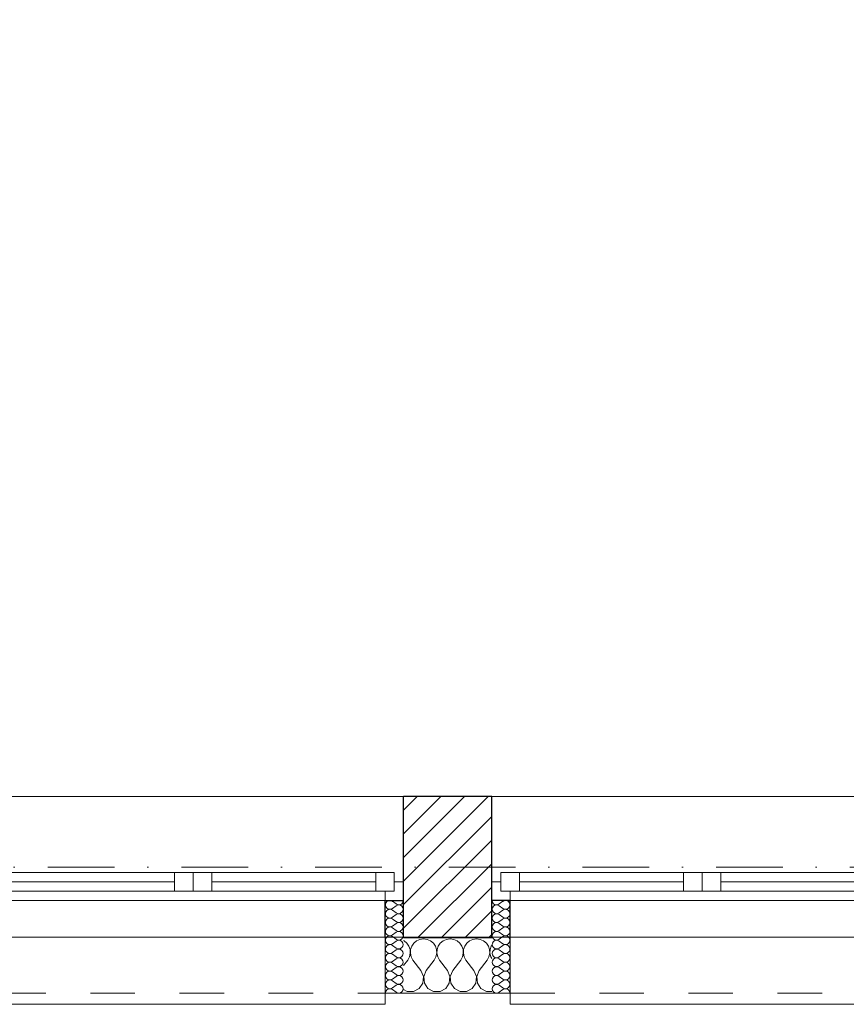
# Model space of a CAD drawing. Header units: millimetres. Extents: x 172139 to 266886, y 95607 to 138225.
# Tile 54 of 71: x 213483 to 215710, y 106825 to 109479. Entities that reach past the tile are written whole.
import ezdxf

# ---------------------------------------------------------------- set-up
doc = ezdxf.new("R2010")
doc.units = ezdxf.units.MM
doc.header["$MEASUREMENT"] = 0
doc.linetypes.add('Kropki i Kreski', pattern=[360, 180, -90, 0, -90])
doc.linetypes.add('Przerywana', pattern=[240, 120, -120])
for name, color, linetype in [('Konstrukcja - Siatki mod', 7, 'Continuous'), ('KR_INW', 7, 'Continuous'), ('NAPIS_SODON', 7, 'Continuous'), ('Okna ArchiCADa', 7, 'Continuous')]:
    doc.layers.add(name, color=color, linetype=linetype)
doc.layers.add('Konstrukcja - Siatki mod_Nr_pióra__48', color=7, linetype='Continuous', lineweight=15, true_color=0xa80f02)
doc.layers.add('KR_INW_Nr_pióra__102', color=7, linetype='Continuous', lineweight=5, true_color=0xcccccc)
for name, color, linetype, lineweight in [('KR_INW_Nr_pióra__101', 252, 'Continuous', 5), ('KR_INW_Nr_pióra__27', 7, 'Continuous', 25), ('KR_INW_Nr_pióra__47', 7, 'Continuous', 15), ('NAPIS_SODON_Nr_pióra__1', 7, 'Continuous', 13), ('Okna ArchiCADa_Nr_pióra__1', 7, 'Continuous', 13), ('Okna ArchiCADa_Nr_pióra__27', 7, 'Continuous', 25)]:
    doc.layers.add(name, color=color, linetype=linetype, lineweight=lineweight)

# ---------------------------------------------------------------- blocks, each defined once
blk = doc.blocks.new('Strop_1', base_point=(179225, 121523.3))
at = {"layer": 'NAPIS_SODON_Nr_pióra__1', "linetype": 'Continuous', "flags": 128}
blk.add_lwpolyline([(179225, 121523.3), (179225.9, 107003.8), (250898.3, 107008.3), (250897.4, 121527.8)], close=True, dxfattribs=at)
blk = doc.blocks.new('*X161')
at = {"layer": 'KR_INW_Nr_pióra__102', "linetype": 'Continuous'}
for p, q in [((214518.8, 106996.2), (214517.5, 106996.8)), ((214526.4, 106989.9), (214518.8, 106996.2)), ((214552.7, 106996.2), (214545.1, 106989.9)), ((214561.7, 107000.2), (214552.7, 106996.2)), ((214571.4, 107001.6), (214561.7, 107000.2)), ((214581.2, 107000.2), (214571.4, 107001.6)), ((214590.2, 106996.2), (214581.2, 107000.2)), ((214597.8, 106989.9), (214590.2, 106996.2)), ((214624.1, 106996.2), (214616.5, 106989.9)), ((214633.1, 107000.2), (214624.1, 106996.2)), ((214642.9, 107001.6), (214633.1, 107000.2)), ((214652.6, 107000.2), (214642.9, 107001.6)), ((214661.6, 106996.2), (214652.6, 107000.2)), ((214669.2, 106989.9), (214661.6, 106996.2)), ((214695.5, 106996.2), (214687.9, 106989.9)), ((214704.5, 107000.2), (214695.5, 106996.2)), ((214714.3, 107001.6), (214704.5, 107000.2)), ((214724, 107000.2), (214714.3, 107001.6)), ((214733.1, 106996.2), (214724, 107000.2)), ((214740.6, 106989.9), (214733.1, 106996.2)), ((214531.9, 106981.8), (214526.4, 106989.9)), ((214535.1, 106972.5), (214531.9, 106981.8)), ((214535.6, 106962.6), (214535.1, 106972.5)), ((214536.3, 106972.5), (214535.9, 106962.6)), ((214539.5, 106981.8), (214536.3, 106972.5)), ((214545.1, 106989.9), (214539.5, 106981.8)), ((214603.4, 106981.8), (214597.8, 106989.9)), ((214606.5, 106972.5), (214603.4, 106981.8)), ((214607, 106962.6), (214606.5, 106972.5)), ((214607.8, 106972.5), (214607.3, 106962.6)), ((214610.9, 106981.8), (214607.8, 106972.5)), ((214616.5, 106989.9), (214610.9, 106981.8)), ((214674.8, 106981.8), (214669.2, 106989.9)), ((214677.9, 106972.5), (214674.8, 106981.8)), ((214678.4, 106962.6), (214677.9, 106972.5)), ((214679.2, 106972.5), (214678.7, 106962.6)), ((214682.3, 106981.8), (214679.2, 106972.5)), ((214687.9, 106989.9), (214682.3, 106981.8)), ((214746.2, 106981.8), (214740.6, 106989.9)), ((214749.4, 106972.5), (214746.2, 106981.8)), ((214749.9, 106962.6), (214749.4, 106972.5)), ((214750.6, 106972.5), (214750.1, 106962.6)), ((214753.8, 106981.8), (214750.6, 106972.5)), ((214755.1, 106983.7), (214753.8, 106981.8)), ((214517.5, 106929.7), (214528.6, 106944.4)), ((214528.6, 106944.4), (214533.3, 106953.1)), ((214533.3, 106953.1), (214535.6, 106962.6)), ((214535.9, 106962.6), (214538.1, 106953.1)), ((214538.1, 106953.1), (214542.9, 106944.4)), ((214564.3, 106915.9), (214542.9, 106944.4)), ((214578.6, 106915.9), (214600, 106944.4)), ((214600, 106944.4), (214604.8, 106953.1)), ((214604.8, 106953.1), (214607, 106962.6)), ((214607.3, 106962.6), (214609.5, 106953.1)), ((214609.5, 106953.1), (214614.3, 106944.4)), ((214635.7, 106915.9), (214614.3, 106944.4)), ((214650, 106915.9), (214671.4, 106944.4)), ((214671.4, 106944.4), (214676.2, 106953.1)), ((214676.2, 106953.1), (214678.4, 106962.6)), ((214678.7, 106962.6), (214680.9, 106953.1)), ((214680.9, 106953.1), (214685.7, 106944.4)), ((214707.1, 106915.9), (214685.7, 106944.4)), ((214721.4, 106915.9), (214742.9, 106944.4)), ((214742.9, 106944.4), (214747.6, 106953.1)), ((214747.6, 106953.1), (214749.9, 106962.6)), ((214750.1, 106962.6), (214752.4, 106953.1)), ((214752.4, 106953.1), (214755.1, 106948.2)), ((214571, 106899.8), (214564.3, 106915.9)), ((214578.6, 106915.9), (214571.8, 106899.8)), ((214642.4, 106899.8), (214635.7, 106915.9)), ((214650, 106915.9), (214643.3, 106899.8)), ((214713.9, 106899.8), (214707.1, 106915.9)), ((214721.4, 106915.9), (214714.7, 106899.8)), ((214569.4, 106882.5), (214571, 106899.8)), ((214571.8, 106899.8), (214573.5, 106882.5)), ((214640.8, 106882.5), (214642.4, 106899.8)), ((214643.3, 106899.8), (214644.9, 106882.5)), ((214712.2, 106882.5), (214713.9, 106899.8)), ((214714.7, 106899.8), (214716.3, 106882.5)), ((214517.5, 106864.9), (214527, 106859.8)), ((214544.4, 106859.8), (214559.7, 106868)), ((214559.7, 106868), (214569.4, 106882.5)), ((214573.5, 106882.5), (214583.1, 106868)), ((214583.1, 106868), (214598.4, 106859.8)), ((214615.8, 106859.8), (214631.2, 106868)), ((214631.2, 106868), (214640.8, 106882.5)), ((214644.9, 106882.5), (214654.5, 106868)), ((214654.5, 106868), (214669.9, 106859.8)), ((214687.3, 106859.8), (214702.6, 106868)), ((214702.6, 106868), (214712.2, 106882.5)), ((214716.3, 106882.5), (214726, 106868)), ((214726, 106868), (214741.3, 106859.8)), ((214527, 106859.8), (214544.4, 106859.8)), ((214598.4, 106859.8), (214615.8, 106859.8)), ((214669.9, 106859.8), (214687.3, 106859.8)), ((214741.3, 106859.8), (214755.1, 106859.8))]:
    blk.add_line(p, q, dxfattribs=at)
blk = doc.blocks.new('*X200')
at = {"layer": 'KR_INW_Nr_pióra__102', "linetype": 'Continuous'}
for p, q in [((214497.3, 107095.6), (214487.7, 107102.8)), ((214497.3, 107090.9), (214487.7, 107083.7)), ((214497.3, 107071.8), (214487.7, 107079)), ((214497.3, 107067), (214487.7, 107059.9)), ((214497.3, 107048), (214487.7, 107055.1)), ((214497.3, 107043.2), (214487.7, 107036.1)), ((214497.3, 107024.2), (214487.7, 107031.3)), ((214497.3, 107019.4), (214487.7, 107012.3)), ((214497.3, 107000.4), (214487.7, 107007.5)), ((214497.3, 106995.6), (214487.7, 106988.5)), ((214497.3, 106976.6), (214487.7, 106983.7)), ((214497.3, 106971.8), (214487.7, 106964.7)), ((214497.3, 106952.8), (214487.7, 106959.9)), ((214497.3, 106948), (214487.7, 106940.9)), ((214497.3, 106929), (214487.7, 106936.1)), ((214497.3, 106924.2), (214487.7, 106917)), ((214497.3, 106905.1), (214487.7, 106912.3)), ((214497.3, 106900.4), (214487.7, 106893.2)), ((214497.3, 106881.3), (214487.7, 106888.5)), ((214497.3, 106876.6), (214487.7, 106869.4)), ((214497.3, 106857.5), (214487.7, 106864.7))]:
    blk.add_line(p, q, dxfattribs=at)
for centre, start, end in [((214480.6, 107093.2), 53.1301, 180), ((214504.4, 107105.1), 233.1301, 0), ((214480.6, 107093.2), 180, 306.8699), ((214480.6, 107069.4), 53.1301, 180), ((214504.4, 107081.3), 233.1301, 126.8699), ((214480.6, 107069.4), 180, 306.8699), ((214480.6, 107045.6), 53.1301, 180), ((214504.4, 107057.5), 233.1301, 126.8699), ((214480.6, 107045.6), 180, 306.8699), ((214480.6, 107021.8), 53.1301, 180), ((214480.6, 107021.8), 180, 306.8699), ((214504.4, 107033.7), 233.1301, 126.8699), ((214504.4, 107009.9), 233.1301, 126.8699), ((214480.6, 106998), 53.1301, 180), ((214480.6, 106998), 180, 306.8699), ((214504.4, 106986.1), 233.1301, 126.8699), ((214480.6, 106974.2), 53.1301, 180), ((214480.6, 106974.2), 180, 306.8699), ((214504.4, 106962.3), 233.1301, 126.8699), ((214480.6, 106950.4), 53.1301, 180), ((214480.6, 106950.4), 180, 306.8699), ((214504.4, 106938.5), 233.1301, 126.8699), ((214480.6, 106926.6), 53.1301, 180), ((214480.6, 106926.6), 180, 306.8699), ((214480.6, 106902.8), 53.1301, 180), ((214504.4, 106914.7), 233.1301, 126.8699), ((214480.6, 106902.8), 180, 306.8699), ((214480.6, 106879), 53.1301, 180), ((214504.4, 106890.9), 233.1301, 126.8699), ((214480.6, 106879), 180, 306.8699), ((214480.6, 106855.1), 53.1301, 180), ((214504.4, 106867), 233.1301, 126.8699)]:
    blk.add_arc(centre, 11.9, start, end, dxfattribs=at)
blk = doc.blocks.new('*X201')
at = {"layer": 'KR_INW_Nr_pióra__102', "linetype": 'Continuous'}
for p, q in [((214775.3, 107095.6), (214784.8, 107102.8)), ((214775.3, 107090.9), (214784.8, 107083.7)), ((214775.3, 107071.8), (214784.8, 107079)), ((214775.3, 107067), (214784.8, 107059.9)), ((214775.3, 107048), (214784.8, 107055.1)), ((214775.3, 107043.2), (214784.8, 107036.1)), ((214775.3, 107024.2), (214784.8, 107031.3)), ((214775.3, 107019.4), (214784.8, 107012.3)), ((214775.3, 107000.4), (214784.8, 107007.5)), ((214775.3, 106995.6), (214784.8, 106988.5)), ((214775.3, 106976.6), (214784.8, 106983.7)), ((214775.3, 106971.8), (214784.8, 106964.7)), ((214775.3, 106952.8), (214784.8, 106959.9)), ((214775.3, 106948), (214784.8, 106940.9)), ((214775.3, 106929), (214784.8, 106936.1)), ((214775.3, 106924.2), (214784.8, 106917)), ((214775.3, 106905.1), (214784.8, 106912.3)), ((214775.3, 106900.4), (214784.8, 106893.2)), ((214775.3, 106881.3), (214784.8, 106888.5)), ((214775.3, 106876.6), (214784.8, 106869.4)), ((214775.3, 106857.5), (214784.8, 106864.7))]:
    blk.add_line(p, q, dxfattribs=at)
for centre, start, end in [((214768.2, 107105.1), 180, 306.8699), ((214792, 107093.2), 0, 126.8699), ((214768.2, 107081.3), 53.1301, 306.8699), ((214792, 107093.2), 233.1301, 0), ((214792, 107069.4), 0, 126.8699), ((214768.2, 107057.5), 53.1301, 306.8699), ((214792, 107069.4), 233.1301, 0), ((214792, 107045.6), 0, 126.8699), ((214768.2, 107033.7), 53.1301, 306.8699), ((214768.2, 107009.9), 53.1301, 306.8699), ((214792, 107045.6), 233.1301, 0), ((214792, 107021.8), 0, 126.8699), ((214792, 107021.8), 233.1301, 0), ((214768.2, 106986.1), 53.1301, 306.8699), ((214792, 106998), 0, 126.8699), ((214792, 106998), 233.1301, 0), ((214768.2, 106962.3), 53.1301, 306.8699), ((214792, 106974.2), 0, 126.8699), ((214792, 106974.2), 233.1301, 0), ((214768.2, 106938.5), 53.1301, 306.8699), ((214792, 106950.4), 0, 126.8699), ((214792, 106950.4), 233.1301, 0), ((214768.2, 106914.7), 53.1301, 306.8699), ((214792, 106926.6), 0, 126.8699), ((214792, 106926.6), 233.1301, 0), ((214792, 106902.8), 0, 126.8699), ((214768.2, 106890.9), 53.1301, 306.8699), ((214792, 106902.8), 233.1301, 0), ((214792, 106879), 0, 126.8699), ((214768.2, 106867), 53.1301, 306.8699), ((214792, 106879), 233.1301, 0), ((214792, 106855.1), 0, 126.8699)]:
    blk.add_arc(centre, 11.9, start, end, dxfattribs=at)
blk = doc.blocks.new('Okno dwuskrzydłowe 19_5')
at = {"layer": 'Okna ArchiCADa_Nr_pióra__1', "linetype": 'Continuous'}
for p, q in [((-566.8, 230), (566.8, 230)), ((-566.8, 0), (-541.8, 0)), ((-541.8, 25), (-491.8, 25)), ((-541.8, -25), (-541.8, 25)), ((-541.8, 0), (-541.8, -25)), ((-491.8, 25), (-50, 25)), ((-491.8, 25), (-491.8, -25)), ((-491.8, 25), (-50, 25)), ((-491.8, 0), (-50, 0)), ((-50, -25), (-50, 25)), ((-50, 25), (0, 25)), ((0, 25), (0, -25)), ((0, 25), (50, 25)), ((0, -25), (0, 25)), ((50, 25), (491.8, 25)), ((50, 25), (50, -25)), ((50, 25), (491.8, 25)), ((50, 0), (491.8, 0)), ((491.8, -25), (491.8, 25)), ((491.8, 25), (541.8, 25)), ((541.8, 25), (541.8, -25)), ((541.8, -25), (541.8, 0)), ((541.8, 0), (566.8, 0)), ((-541.8, -25), (-516.8, -25)), ((-491.8, -25), (-541.8, -25)), ((-516.8, -25), (-516.8, -50)), ((-50, -25), (-491.8, -25)), ((0, -25), (-50, -25)), ((50, -25), (0, -25)), ((491.8, -25), (50, -25)), ((541.8, -25), (491.8, -25)), ((516.8, -50), (516.8, -25)), ((516.8, -25), (541.8, -25)), ((-516.8, -50), (-566.8, -50)), ((0, -50), (-516.8, -50)), ((516.8, -50), (0, -50)), ((566.8, -50), (516.8, -50)), ((-516.8, -300), (-516.8, -330)), ((516.8, -330), (516.8, -300)), ((-516.8, -330), (516.8, -330))]:
    blk.add_line(p, q, dxfattribs=at)
at = {"layer": 'Okna ArchiCADa_Nr_pióra__1', "linetype": 'Przerywana'}
blk.add_line((-516.8, -300), (516.8, -300), dxfattribs=at)
at = {"layer": 'Okna ArchiCADa_Nr_pióra__27', "linetype": 'Continuous'}
for p, q in [((-566.8, -50), (-566.8, 0)), ((566.8, -50), (566.8, 0)), ((-516.8, -50), (-566.8, -50)), ((516.8, -50), (566.8, -50))]:
    blk.add_line(p, q, dxfattribs=at)
blk = doc.blocks.new('Ściana_3', base_point=(179075.1, 106855.1))
at = {"layer": 'KR_INW_Nr_pióra__101', "linetype": 'Continuous'}
h = blk.add_hatch(dxfattribs=at)
h.set_pattern_fill('Cegła_licówka', color=256, style=0, pattern_type=2)
h.set_pattern_definition([(45, (0, 0), (-31.819804, 31.819804), [])])
h.paths.add_polyline_path([(214517.5, 107105.1), (214517.5, 107005.1), (214755.1, 107005.1), (214755.1, 107105.1), (214755.1, 107155.1), (214755.1, 107385.1), (214517.5, 107385.1), (214517.5, 107155.1)])
at = {"layer": 'KR_INW_Nr_pióra__27', "linetype": 'Continuous'}
for p, q in [((214517.5, 107155.1), (214517.5, 107385.1)), ((214755.1, 107155.1), (214755.1, 107385.1)), ((214517.5, 107105.1), (214517.5, 107155.1)), ((214755.1, 107105.1), (214755.1, 107155.1)), ((214467.5, 107005.1), (214467.5, 107105.1)), ((214467.5, 107105.1), (214517.5, 107105.1)), ((214517.5, 107005.1), (214517.5, 107105.1)), ((214755.1, 107005.1), (214755.1, 107105.1)), ((214805.1, 107105.1), (214755.1, 107105.1)), ((214805.1, 107005.1), (214805.1, 107105.1)), ((214517.5, 107005.1), (214755.1, 107005.1))]:
    blk.add_line(p, q, dxfattribs=at)
at = {"layer": 'KR_INW_Nr_pióra__27', "linetype": 'Continuous', "flags": 128}
blk.add_lwpolyline([(214755.1, 107385.1), (214517.5, 107385.1)], dxfattribs=at)
at = {"layer": 'KR_INW_Nr_pióra__47', "linetype": 'Continuous'}
for p, q in [((214517.5, 107105.1), (214467.5, 107105.1)), ((214467.5, 107105.1), (214467.5, 106855.1)), ((214755.1, 107105.1), (214805.1, 107105.1)), ((214805.1, 107105.1), (214805.1, 106855.1)), ((214467.5, 106855.1), (214467.5, 107005.1)), ((214805.1, 106855.1), (214805.1, 107005.1)), ((214517.5, 106855.1), (214467.5, 106855.1)), ((214755.1, 106855.1), (214805.1, 106855.1))]:
    blk.add_line(p, q, dxfattribs=at)
at = {"layer": 'KR_INW_Nr_pióra__47', "linetype": 'Continuous', "flags": 128}
blk.add_lwpolyline([(214517.5, 106855.1), (214755.1, 106855.1)], dxfattribs=at)
at = {"layer": 'KR_INW'}
for name in ['*X200', '*X201', '*X161']:
    blk.add_blockref(name, (0, 0), dxfattribs=at)
at = {"layer": 'Okna ArchiCADa', "color": 21, "linetype": 'Continuous', "lineweight": 13, "true_color": 0xff9955, "zscale": 1000}
for p in [(213950.7, 107155.1), (215321.8, 107155.1)]:
    blk.add_blockref('Okno dwuskrzydłowe 19_5', p, dxfattribs=at)
blk = doc.blocks.new('Standardowy znacznik siatki_10')
at = {"layer": 'Konstrukcja - Siatki mod_Nr_pióra__48', "linetype": 'Kropki i Kreski'}
blk.add_line((1000, 0), (72912, 0), dxfattribs=at)

msp = doc.modelspace()

# ---------------------------------------------------------------- block references
at = {"layer": 'Konstrukcja - Siatki mod', "color": 8, "linetype": 'Continuous', "lineweight": 13, "zscale": 1000}
msp.add_blockref('Standardowy znacznik siatki_10', (177989.3, 107195.1), dxfattribs=at)
at = {"layer": 'KR_INW'}
msp.add_blockref('Ściana_3', (179075.1, 106855.1), dxfattribs=at)
at = {"layer": 'NAPIS_SODON', "linetype": 'Continuous'}
msp.add_blockref('Strop_1', (179225, 121523.3), dxfattribs=at)

doc.saveas('drawing.dxf')
